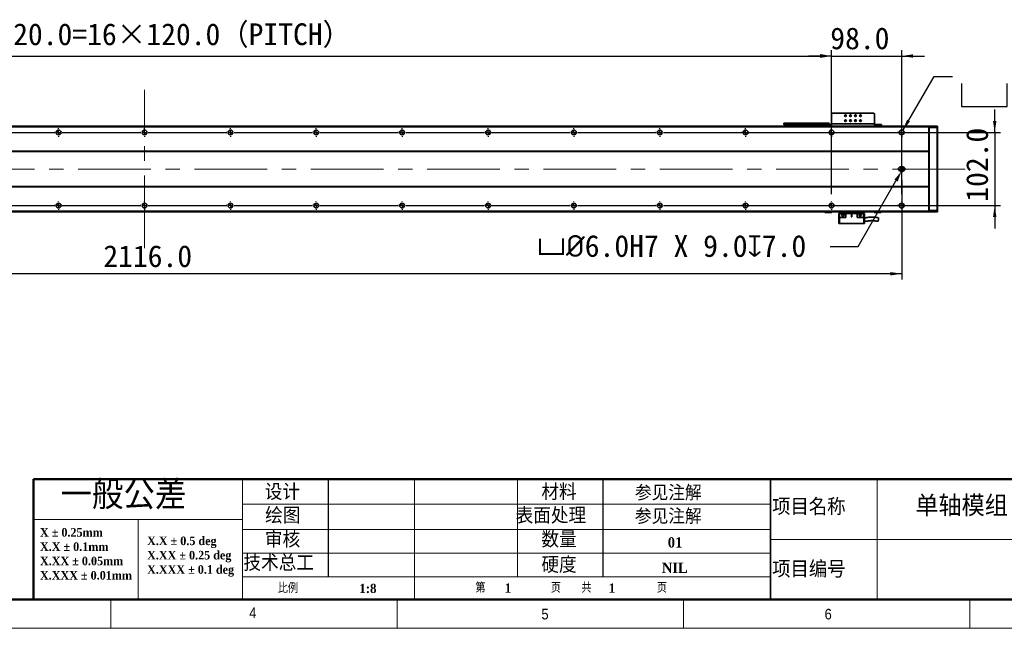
# Model space of a CAD drawing. Header units: millimetres. Extents: x 40 to 3320, y 40 to 2336.
# Tile 6 of 12: x 1153 to 2528, y 40 to 890. Entities that reach past the tile are written whole.
import ezdxf

# ---------------------------------------------------------------- set-up
doc = ezdxf.new("R2010")
doc.units = ezdxf.units.MM
doc.header["$LTSCALE"] = 8
doc.header["$PDSIZE"] = -1
doc.linetypes.add('CENTERX2', pattern=[20.32, 12.7, -2.54, 2.54, -2.54])
doc.layers.add('DIMNS', color=7, linetype='Continuous')
doc.layers.add('黑色实线', color=7, linetype='Continuous')
doc.styles.add('SLDTEXTSTYLE1', font='Gothic.ttf', dxfattribs={"width": 0.913})
doc.styles.add('SLDTEXTSTYLE2', font='timesbd.ttf', dxfattribs={"width": 0.933})
doc.styles.add('SLDTEXTSTYLE3', font='txt', dxfattribs={"bigfont": 'bigfont'})
doc.styles.add('SLDTEXTSTYLE4', font='txt', dxfattribs={"bigfont": 'bigfont'})
doc.styles.add('SLDTEXTSTYLE7', font='timesbd.ttf', dxfattribs={"width": 0.933, "bigfont": 'bigfont'})
doc.styles.add('SLDTEXTSTYLE8', font='txt')
doc.dimstyles.new('SLDDIMSTYLE0', dxfattribs={"dimtxt": 30.4, "dimasz": 16, "dimexe": 0, "dimexo": 0.0625, "dimgap": 7.6, "dimtad": 2, "dimdec": 1, "dimrnd": 1e-09, "dimzin": 4, "dimdsep": 46, "dimtxsty": 'SLDTEXTSTYLE8', "dimsah": 1, "dimcen": 0.09, "dimadec": 0, "dimazin": 1, "dimtfac": 1, "dimtdec": 1, "dimtmove": 0, "dimatfit": 0, "dimfxl": 0, "dimfrac": 2, "dimtolj": 1, "dimtzin": 12, "dimarcsym": 0})
doc.dimstyles.new('SLDDIMSTYLE4', dxfattribs={"dimtxt": 30.4, "dimasz": 16, "dimexe": 0, "dimexo": 0.0625, "dimgap": 7.6, "dimtad": 0, "dimtih": 1, "dimtoh": 1, "dimdec": 1, "dimrnd": 1e-09, "dimzin": 4, "dimdsep": 46, "dimtxsty": 'SLDTEXTSTYLE8', "dimsah": 1, "dimcen": 0, "dimadec": 0, "dimazin": 1, "dimtfac": 1, "dimtdec": 1, "dimtofl": 0, "dimtmove": 0, "dimatfit": 3, "dimfxl": 0, "dimfrac": 2, "dimtolj": 1, "dimtzin": 12, "dimarcsym": 0})
doc.dimstyles.new('SLDDIMSTYLE5', dxfattribs={"dimtxt": 30.4, "dimasz": 16, "dimexe": 0, "dimexo": 0.0625, "dimgap": 7.6, "dimtad": 2, "dimdec": 1, "dimrnd": 1e-09, "dimzin": 4, "dimdsep": 46, "dimtxsty": 'SLDTEXTSTYLE8', "dimsah": 1, "dimcen": 0.09, "dimadec": 0, "dimazin": 1, "dimtfac": 1, "dimtdec": 1, "dimtofl": 0, "dimtmove": 0, "dimatfit": 3, "dimfxl": 0, "dimfrac": 2, "dimtolj": 1, "dimtzin": 12, "dimarcsym": 0})
doc.dimstyles.new('SLDDIMSTYLE7', dxfattribs={"dimtxt": 30.4, "dimasz": 16, "dimexe": 0, "dimexo": 0.0625, "dimgap": 7.6, "dimtad": 0, "dimtih": 1, "dimtoh": 1, "dimdec": 1, "dimrnd": 1e-09, "dimzin": 4, "dimdsep": 46, "dimtxsty": 'SLDTEXTSTYLE8', "dimsah": 1, "dimcen": 0, "dimadec": 0, "dimazin": 1, "dimtfac": 1, "dimtdec": 1, "dimtofl": 0, "dimtmove": 0, "dimatfit": 3, "dimfxl": 0, "dimfrac": 2, "dimtolj": 1, "dimtzin": 12, "dimarcsym": 0})

# ---------------------------------------------------------------- blocks, each defined once
blk = doc.blocks.new('SW_NOTE_0')
at = {"color": 0, "linetype": 'Continuous', "lineweight": 0, "char_height": 12, "attachment_point": 1, "style": 'SLDTEXTSTYLE2'}
for s, insert in [('X.X ± 0.5 deg', (0, 15.8)), ('X.XX ± 0.25 deg', (0, -4.2)), ('X.XXX ± 0.1 deg', (0, -24.2))]:
    blk.add_mtext(s, dxfattribs=dict(at, insert=insert))
blk = doc.blocks.new('SW_NOTE_1')
at = {"color": 0, "linetype": 'Continuous', "lineweight": 0, "char_height": 12, "attachment_point": 1, "style": 'SLDTEXTSTYLE2'}
for s, insert in [('X ± 0.25mm ', (0, 15.8)), ('X.X ± 0.1mm', (0, -4.2))]:
    blk.add_mtext(s, dxfattribs=dict(at, insert=insert))
blk = doc.blocks.new('SW_NOTE_2')
at = {"color": 0, "linetype": 'Continuous', "lineweight": 0, "char_height": 12, "attachment_point": 1, "style": 'SLDTEXTSTYLE2'}
for s, insert in [('X.XX ± 0.05mm', (0, 15.8)), ('X.XXX ± 0.01mm', (0, -4.2))]:
    blk.add_mtext(s, dxfattribs=dict(at, insert=insert))
blk = doc.blocks.new('_D_26')
at = {"layer": 'Defpoints', "color": 0}
for p in [(2385, 678.6), (2386.5, 681.2)]:
    blk.add_point(p, dxfattribs=at)
at = {"layer": '黑色实线', "color": 0, "lineweight": -2}
for p, q in [((2324.1, 573.2), (2377, 664.8)), ((2284.9, 573.2), (2324.1, 573.2))]:
    blk.add_line(p, q, dxfattribs=at)
at = {"layer": '黑色实线', "color": 0}
blk.add_solid([(2374.7, 666.1), (2379.3, 663.5), (2385, 678.6)], dxfattribs=at)
at = {"layer": '黑色实线', "color": 0, "insert": (1875.3, 589), "char_height": 30.4, "attachment_point": 1, "style": 'SLDTEXTSTYLE8'}
blk.add_mtext('\\A1;{\\fGDT|b0|i0|c134|p2;v\\fISOCPEUR|b0|i0|c134|p34;%%C}6.0H7 X 9.0{\\fGDT|b0|i0|c134|p2;x}7.0', dxfattribs=at)
blk = doc.blocks.new('_D_27')
at = {"layer": '黑色实线'}
for p, q in [((269, 671.1), (269, 527)), ((2385, 665.5), (2385, 527)), ((2385, 535), (269, 535))]:
    blk.add_line(p, q, dxfattribs=at)
for points in [[(269, 535), (285, 532.6), (285, 537.4)], [(2385, 535), (2369, 537.4), (2369, 532.6)]]:
    blk.add_solid(points, dxfattribs=at)
at = {"layer": '黑色实线', "insert": (1269.4, 574.8), "char_height": 30.4, "attachment_point": 1, "style": 'SLDTEXTSTYLE8'}
blk.add_mtext('2116.0', dxfattribs=at)
blk = doc.blocks.new('SW_SYMBOL_HOLE_SPOT')
at = {"layer": '黑色实线', "color": 0}
for p, q in [((0, 7000), (0, 600)), ((12800, 600), (12800, 7000)), ((0, 600), (12800, 600))]:
    blk.add_line(p, q, dxfattribs=at)
blk = doc.blocks.new('SW_SYMBOL_HOLE_DEPTH')
at = {"layer": '黑色实线', "color": 0}
for p, q in [((0, 7000), (6400, 7000)), ((3200, 7000), (3200, 600)), ((800, 4440), (3200, 600)), ((5600, 4440), (3200, 600))]:
    blk.add_line(p, q, dxfattribs=at)
blk = doc.blocks.new('_D_28')
at = {"layer": '黑色实线'}
for p, q in [((2386.6, 735.1), (2430.2, 810.6)), ((2430.2, 810.6), (2455.9, 810.6))]:
    blk.add_line(p, q, dxfattribs=at)
blk.add_solid([(2386.6, 735.1), (2396.7, 747.8), (2392.5, 750.2)], dxfattribs=at)
at = {"layer": '黑色实线', "xscale": 0.004985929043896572, "yscale": 0.004985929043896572, "zscale": 0.004985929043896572}
for name, p in [('SW_SYMBOL_HOLE_SPOT', (2468.6, 765.6)), ('SW_SYMBOL_HOLE_DEPTH', (2696.6, 765.6))]:
    blk.add_blockref(name, p, dxfattribs=at)
at = {"layer": '黑色实线', "char_height": 30.4, "attachment_point": 1, "style": 'SLDTEXTSTYLE8'}
for s, insert in [('38X ', (2577.2, 850.8)), ('%%c', (2656.3, 850.5)), (' THROUGH HOLE', (2703.3, 850.8)), ('%%c', (2552.6, 800.8)), (' 11.0 ', (2599.6, 801.1)), (' 42.0(UPSIDE DOWN)', (2741.1, 801.1))]:
    blk.add_mtext(s, dxfattribs=dict(at, insert=insert))
blk = doc.blocks.new('_D_29')
at = {"layer": '黑色实线'}
for p, q in [((2515, 732.2), (2515, 764.2)), ((2063, 732.2), (2523, 732.2)), ((2515, 732.2), (2515, 630.2)), ((2063, 630.2), (2523, 630.2)), ((2515, 630.2), (2515, 598.2))]:
    blk.add_line(p, q, dxfattribs=at)
for points in [[(2515, 732.2), (2517.4, 748.2), (2512.6, 748.2)], [(2515, 630.2), (2512.6, 614.2), (2517.4, 614.2)]]:
    blk.add_solid(points, dxfattribs=at)
at = {"layer": '黑色实线', "insert": (2475.1, 635.5), "char_height": 30.4, "attachment_point": 1, "rotation": 90, "style": 'SLDTEXTSTYLE8'}
blk.add_mtext('102.0', dxfattribs=at)
blk = doc.blocks.new('_D_30')
at = {"layer": 'Defpoints', "color": 0}
for p in [(2287, 839), (367, 738.1), (2287, 738.1)]:
    blk.add_point(p, dxfattribs=at)
at = {"layer": '黑色实线', "color": 0, "lineweight": -2}
for p, q in [((367, 738.1), (367, 839)), ((383, 839), (2271, 839)), ((2287, 738.1), (2287, 839))]:
    blk.add_line(p, q, dxfattribs=at)
at = {"layer": '黑色实线', "color": 0}
for points in [[(383, 841.7), (383, 836.4), (367, 839)], [(2271, 841.7), (2271, 836.4), (2287, 839)]]:
    blk.add_solid(points, dxfattribs=at)
at = {"layer": '黑色实线', "color": 0, "insert": (1358.7, 884.6), "char_height": 30.4, "attachment_point": 2, "style": 'SLDTEXTSTYLE8'}
blk.add_mtext('\\A1;1920.0=16×120.0（PITCH）', dxfattribs=at)
blk = doc.blocks.new('_D_33')
at = {"layer": '黑色实线'}
for p, q in [((2287, 646.2), (2287, 847)), ((2385, 646.2), (2385, 847)), ((2287, 839), (2255, 839)), ((2287, 839), (2385, 839)), ((2385, 839), (2417, 839))]:
    blk.add_line(p, q, dxfattribs=at)
for points in [[(2287, 839), (2271, 841.4), (2271, 836.6)], [(2385, 839), (2401, 836.6), (2401, 841.4)]]:
    blk.add_solid(points, dxfattribs=at)
at = {"layer": '黑色实线', "insert": (2285.2, 878.9), "char_height": 30.4, "attachment_point": 1, "style": 'SLDTEXTSTYLE8'}
blk.add_mtext('98.0', dxfattribs=at)
blk = doc.blocks.new('SW_CENTERMARKSYMBOL_1')
at = {"layer": '黑色实线', "color": 0}
for p, q in [((485.08, 0), (594.92, 0)), ((594.92, 0), (594.16, 0)), ((600, 0), (597.46, 0)), ((600, 0), (597.46, 0)), ((600, 0), (597.46, 0)), ((600, 0), (597.46, 0)), ((600, 0), (597.46, 0)), ((600, 0), (597.46, 0)), ((600, 0), (597.46, 0)), ((600, 0), (597.46, 0)), ((600, 5.08), (600, 5.84)), ((600, 0), (600, 2.54)), ((600, 0), (600, 2.54)), ((600, 0), (600, 2.54)), ((600, 0), (600, 2.54)), ((600, 0), (600, 2.54)), ((600, 0), (600, 2.54)), ((600, 0), (600, 2.54)), ((600, 0), (600, 2.54)), ((600, 0), (600, -2.54)), ((600, 0), (602.54, 0)), ((600, 0), (600, -2.54)), ((600, 0), (602.54, 0)), ((600, 0), (600, -2.54)), ((600, 0), (602.54, 0)), ((600, 0), (600, -2.54)), ((600, 0), (602.54, 0)), ((600, 0), (600, -2.54)), ((600, 0), (602.54, 0)), ((600, 0), (600, -2.54)), ((600, 0), (602.54, 0)), ((600, 0), (600, -2.54)), ((600, 0), (602.54, 0)), ((600, 0), (600, -2.54)), ((600, 0), (602.54, 0)), ((605.08, 0), (605.84, 0)), ((605.08, 0), (714.92, 0)), ((714.92, 0), (714.16, 0)), ((720, 0), (717.46, 0)), ((720, 0), (717.46, 0)), ((720, 0), (717.46, 0)), ((720, 0), (717.46, 0)), ((720, 0), (717.46, 0)), ((720, 0), (717.46, 0)), ((720, 0), (717.46, 0)), ((720, 0), (717.46, 0)), ((720, 0), (717.46, 0)), ((720, 5.08), (720, 5.84)), ((720, 0), (720, 2.54)), ((720, 0), (720, 2.54)), ((720, 0), (720, 2.54)), ((720, 0), (720, 2.54)), ((720, 0), (720, 2.54)), ((720, 0), (720, 2.54)), ((720, 0), (720, 2.54)), ((720, 0), (720, 2.54)), ((720, 0), (720, 2.54)), ((720, 0), (720, -2.54)), ((720, 0), (722.54, 0)), ((720, 0), (720, -2.54)), ((720, 0), (722.54, 0)), ((720, 0), (720, -2.54)), ((720, 0), (722.54, 0)), ((720, 0), (720, -2.54)), ((720, 0), (722.54, 0)), ((720, 0), (720, -2.54)), ((720, 0), (722.54, 0)), ((720, 0), (720, -2.54)), ((720, 0), (722.54, 0)), ((720, 0), (720, -2.54)), ((720, 0), (722.54, 0)), ((720, 0), (720, -2.54)), ((720, 0), (722.54, 0)), ((720, 0), (720, -2.54)), ((720, 0), (722.54, 0)), ((725.08, 0), (725.84, 0)), ((725.08, 0), (834.92, 0)), ((834.92, 0), (834.16, 0)), ((840, 0), (837.46, 0)), ((840, 0), (837.46, 0)), ((840, 0), (837.46, 0)), ((840, 0), (837.46, 0)), ((840, 0), (837.46, 0)), ((840, 0), (837.46, 0)), ((840, 0), (837.46, 0)), ((840, 0), (837.46, 0)), ((840, 5.08), (840, 5.84)), ((840, 0), (840, 2.54)), ((840, 0), (840, 2.54)), ((840, 0), (840, 2.54)), ((840, 0), (840, 2.54)), ((840, 0), (840, 2.54)), ((840, 0), (840, 2.54)), ((840, 0), (840, 2.54)), ((840, 0), (840, 2.54)), ((840, 0), (840, -2.54)), ((840, 0), (842.54, 0)), ((840, 0), (840, -2.54)), ((840, 0), (842.54, 0)), ((840, 0), (840, -2.54)), ((840, 0), (842.54, 0)), ((840, 0), (840, -2.54)), ((840, 0), (842.54, 0)), ((840, 0), (840, -2.54)), ((840, 0), (842.54, 0)), ((840, 0), (840, -2.54)), ((840, 0), (842.54, 0)), ((840, 0), (840, -2.54)), ((840, 0), (842.54, 0)), ((840, 0), (840, -2.54)), ((840, 0), (842.54, 0)), ((845.08, 0), (845.84, 0)), ((845.08, 0), (954.92, 0)), ((954.92, 0), (954.16, 0)), ((960, 0), (957.46, 0)), ((960, 0), (957.46, 0)), ((960, 0), (957.46, 0)), ((960, 0), (957.46, 0)), ((960, 0), (957.46, 0)), ((960, 0), (957.46, 0)), ((960, 0), (957.46, 0)), ((960, 5.08), (960, 5.84)), ((960, 0), (960, 2.54)), ((960, 0), (960, 2.54)), ((960, 0), (960, 2.54)), ((960, 0), (960, 2.54)), ((960, 0), (960, 2.54)), ((960, 0), (960, 2.54)), ((960, 0), (960, 2.54)), ((960, 0), (960, -2.54)), ((960, 0), (962.54, 0)), ((960, 0), (960, -2.54)), ((960, 0), (962.54, 0)), ((960, 0), (960, -2.54)), ((960, 0), (962.54, 0)), ((960, 0), (960, -2.54)), ((960, 0), (962.54, 0)), ((960, 0), (960, -2.54)), ((960, 0), (962.54, 0)), ((960, 0), (960, -2.54)), ((960, 0), (962.54, 0)), ((960, 0), (960, -2.54)), ((960, 0), (962.54, 0)), ((965.08, 0), (965.84, 0)), ((965.08, 0), (1074.92, 0)), ((1074.92, 0), (1074.16, 0)), ((1080, 0), (1077.46, 0)), ((1080, 0), (1077.46, 0)), ((1080, 0), (1077.46, 0)), ((1080, 0), (1077.46, 0)), ((1080, 0), (1077.46, 0)), ((1080, 0), (1077.46, 0)), ((1080, 5.08), (1080, 5.84)), ((1080, 0), (1080, 2.54)), ((1080, 0), (1080, 2.54)), ((1080, 0), (1080, 2.54)), ((1080, 0), (1080, 2.54)), ((1080, 0), (1080, 2.54)), ((1080, 0), (1080, 2.54)), ((1080, 0), (1080, -2.54)), ((1080, 0), (1082.54, 0)), ((1080, 0), (1080, -2.54)), ((1080, 0), (1082.54, 0)), ((1080, 0), (1080, -2.54)), ((1080, 0), (1082.54, 0)), ((1080, 0), (1080, -2.54)), ((1080, 0), (1082.54, 0)), ((1080, 0), (1080, -2.54)), ((1080, 0), (1082.54, 0)), ((1080, 0), (1080, -2.54)), ((1080, 0), (1082.54, 0)), ((1085.08, 0), (1085.84, 0)), ((1085.08, 0), (1194.92, 0)), ((1194.92, 0), (1194.16, 0)), ((1200, 0), (1197.46, 0)), ((1200, 0), (1197.46, 0)), ((1200, 0), (1197.46, 0)), ((1200, 0), (1197.46, 0)), ((1200, 0), (1197.46, 0)), ((1200, 5.08), (1200, 5.84)), ((1200, 0), (1200, 2.54)), ((1200, 0), (1200, 2.54)), ((1200, 0), (1200, 2.54)), ((1200, 0), (1200, 2.54)), ((1200, 0), (1200, 2.54)), ((1200, 0), (1200, -2.54)), ((1200, 0), (1202.54, 0)), ((1200, 0), (1200, -2.54)), ((1200, 0), (1202.54, 0)), ((1200, 0), (1200, -2.54)), ((1200, 0), (1202.54, 0)), ((1200, 0), (1200, -2.54)), ((1200, 0), (1202.54, 0)), ((1200, 0), (1200, -2.54)), ((1200, 0), (1202.54, 0)), ((1205.08, 0), (1205.84, 0)), ((1205.08, 0), (1314.92, 0)), ((1314.92, 0), (1314.16, 0)), ((1320, 0), (1317.46, 0)), ((1320, 0), (1317.46, 0)), ((1320, 0), (1317.46, 0)), ((1320, 0), (1317.46, 0)), ((1320, 5.08), (1320, 5.84)), ((1320, 0), (1320, 2.54)), ((1320, 0), (1320, 2.54)), ((1320, 0), (1320, 2.54)), ((1320, 0), (1320, 2.54)), ((1320, 0), (1320, -2.54)), ((1320, 0), (1322.54, 0)), ((1320, 0), (1320, -2.54)), ((1320, 0), (1322.54, 0)), ((1320, 0), (1320, -2.54)), ((1320, 0), (1322.54, 0)), ((1320, 0), (1320, -2.54)), ((1320, 0), (1322.54, 0)), ((1325.08, 0), (1325.84, 0)), ((1325.08, 0), (1434.92, 0)), ((1434.92, 0), (1434.16, 0)), ((1440, 0), (1437.46, 0)), ((1440, 0), (1437.46, 0)), ((1440, 0), (1437.46, 0)), ((1440, 5.08), (1440, 5.84)), ((1440, 0), (1440, 2.54)), ((1440, 0), (1440, 2.54)), ((1440, 0), (1440, 2.54)), ((1440, 0), (1440, -2.54)), ((1440, 0), (1442.54, 0)), ((1440, 0), (1440, -2.54)), ((1440, 0), (1442.54, 0)), ((1440, 0), (1440, -2.54)), ((1440, 0), (1442.54, 0)), ((1445.08, 0), (1445.84, 0)), ((1445.08, 0), (1554.92, 0)), ((1554.92, 0), (1554.16, 0)), ((1560, 0), (1557.46, 0)), ((1560, 0), (1557.46, 0)), ((1560, 5.08), (1560, 5.84)), ((1560, 0), (1560, 2.54)), ((1560, 0), (1560, 2.54)), ((1560, 0), (1560, -2.54)), ((1560, 0), (1562.54, 0)), ((1560, 0), (1560, -2.54)), ((1560, 0), (1562.54, 0)), ((1565.08, 0), (1565.84, 0)), ((1565.08, 0), (1674.92, 0)), ((1680, 0), (1677.46, 0)), ((1680, 5.08), (1680, 5.84)), ((1680, 0), (1680, 2.54)), ((1680, 0), (1680, -2.54)), ((1680, 0), (1682.54, 0)), ((1685.08, 0), (1685.84, 0)), ((600, -5.08), (600, -5.84)), ((720, -5.08), (720, -5.84)), ((840, -5.08), (840, -5.84)), ((960, -5.08), (960, -5.84)), ((1080, -5.08), (1080, -5.84)), ((1200, -5.08), (1200, -5.84)), ((1320, -5.08), (1320, -5.84)), ((1440, -5.08), (1440, -5.84)), ((1560, -5.08), (1560, -5.84)), ((1680, -5.08), (1680, -5.84))]:
    blk.add_line(p, q, dxfattribs=at)
blk = doc.blocks.new('SW_CENTERMARKSYMBOL_2')
at = {"layer": '黑色实线', "color": 0}
for p, q in [((365.08, 0), (474.92, 0)), ((474.92, 0), (474.16, 0)), ((480, 0), (477.46, 0)), ((480, 0), (477.46, 0)), ((480, 0), (477.46, 0)), ((480, 0), (477.46, 0)), ((480, 0), (477.46, 0)), ((480, 0), (477.46, 0)), ((480, 0), (477.46, 0)), ((480, 0), (477.46, 0)), ((480, 5.08), (480, 5.84)), ((480, 0), (480, 2.54)), ((480, 0), (480, 2.54)), ((480, 0), (480, 2.54)), ((480, 0), (480, 2.54)), ((480, 0), (480, 2.54)), ((480, 0), (480, 2.54)), ((480, 0), (480, 2.54)), ((480, 0), (480, 2.54)), ((480, 0), (480, -2.54)), ((480, 0), (482.54, 0)), ((480, 0), (480, -2.54)), ((480, 0), (482.54, 0)), ((480, 0), (480, -2.54)), ((480, 0), (482.54, 0)), ((480, 0), (480, -2.54)), ((480, 0), (482.54, 0)), ((480, 0), (480, -2.54)), ((480, 0), (482.54, 0)), ((480, 0), (480, -2.54)), ((480, 0), (482.54, 0)), ((480, 0), (480, -2.54)), ((480, 0), (482.54, 0)), ((480, 0), (480, -2.54)), ((480, 0), (482.54, 0)), ((485.08, 0), (485.84, 0)), ((485.08, 0), (594.92, 0)), ((594.92, 0), (594.16, 0)), ((600, 0), (597.46, 0)), ((600, 0), (597.46, 0)), ((600, 0), (597.46, 0)), ((600, 0), (597.46, 0)), ((600, 0), (597.46, 0)), ((600, 0), (597.46, 0)), ((600, 0), (597.46, 0)), ((600, 0), (597.46, 0)), ((600, 0), (597.46, 0)), ((600, 5.08), (600, 5.84)), ((600, 0), (600, 2.54)), ((600, 0), (600, 2.54)), ((600, 0), (600, 2.54)), ((600, 0), (600, 2.54)), ((600, 0), (600, 2.54)), ((600, 0), (600, 2.54)), ((600, 0), (600, 2.54)), ((600, 0), (600, 2.54)), ((600, 0), (600, 2.54)), ((600, 0), (600, -2.54)), ((600, 0), (602.54, 0)), ((600, 0), (600, -2.54)), ((600, 0), (602.54, 0)), ((600, 0), (600, -2.54)), ((600, 0), (602.54, 0)), ((600, 0), (600, -2.54)), ((600, 0), (602.54, 0)), ((600, 0), (600, -2.54)), ((600, 0), (602.54, 0)), ((600, 0), (600, -2.54)), ((600, 0), (602.54, 0)), ((600, 0), (600, -2.54)), ((600, 0), (602.54, 0)), ((600, 0), (600, -2.54)), ((600, 0), (602.54, 0)), ((600, 0), (600, -2.54)), ((600, 0), (602.54, 0)), ((605.08, 0), (605.84, 0)), ((605.08, 0), (714.92, 0)), ((714.92, 0), (714.16, 0)), ((720, 0), (717.46, 0)), ((720, 0), (717.46, 0)), ((720, 0), (717.46, 0)), ((720, 0), (717.46, 0)), ((720, 0), (717.46, 0)), ((720, 0), (717.46, 0)), ((720, 0), (717.46, 0)), ((720, 0), (717.46, 0)), ((720, 5.08), (720, 5.84)), ((720, 0), (720, 2.54)), ((720, 0), (720, 2.54)), ((720, 0), (720, 2.54)), ((720, 0), (720, 2.54)), ((720, 0), (720, 2.54)), ((720, 0), (720, 2.54)), ((720, 0), (720, 2.54)), ((720, 0), (720, 2.54)), ((720, 0), (720, -2.54)), ((720, 0), (722.54, 0)), ((720, 0), (720, -2.54)), ((720, 0), (722.54, 0)), ((720, 0), (720, -2.54)), ((720, 0), (722.54, 0)), ((720, 0), (720, -2.54)), ((720, 0), (722.54, 0)), ((720, 0), (720, -2.54)), ((720, 0), (722.54, 0)), ((720, 0), (720, -2.54)), ((720, 0), (722.54, 0)), ((720, 0), (720, -2.54)), ((720, 0), (722.54, 0)), ((720, 0), (720, -2.54)), ((720, 0), (722.54, 0)), ((725.08, 0), (725.84, 0)), ((725.08, 0), (834.92, 0)), ((834.92, 0), (834.16, 0)), ((840, 0), (837.46, 0)), ((840, 0), (837.46, 0)), ((840, 0), (837.46, 0)), ((840, 0), (837.46, 0)), ((840, 0), (837.46, 0)), ((840, 0), (837.46, 0)), ((840, 0), (837.46, 0)), ((840, 5.08), (840, 5.84)), ((840, 0), (840, 2.54)), ((840, 0), (840, 2.54)), ((840, 0), (840, 2.54)), ((840, 0), (840, 2.54)), ((840, 0), (840, 2.54)), ((840, 0), (840, 2.54)), ((840, 0), (840, 2.54)), ((840, 0), (840, -2.54)), ((840, 0), (842.54, 0)), ((840, 0), (840, -2.54)), ((840, 0), (842.54, 0)), ((840, 0), (840, -2.54)), ((840, 0), (842.54, 0)), ((840, 0), (840, -2.54)), ((840, 0), (842.54, 0)), ((840, 0), (840, -2.54)), ((840, 0), (842.54, 0)), ((840, 0), (840, -2.54)), ((840, 0), (842.54, 0)), ((840, 0), (840, -2.54)), ((840, 0), (842.54, 0)), ((845.08, 0), (845.84, 0)), ((845.08, 0), (954.92, 0)), ((954.92, 0), (954.16, 0)), ((960, 0), (957.46, 0)), ((960, 0), (957.46, 0)), ((960, 0), (957.46, 0)), ((960, 0), (957.46, 0)), ((960, 0), (957.46, 0)), ((960, 0), (957.46, 0)), ((960, 5.08), (960, 5.84)), ((960, 0), (960, 2.54)), ((960, 0), (960, 2.54)), ((960, 0), (960, 2.54)), ((960, 0), (960, 2.54)), ((960, 0), (960, 2.54)), ((960, 0), (960, 2.54)), ((960, 0), (960, -2.54)), ((960, 0), (962.54, 0)), ((960, 0), (960, -2.54)), ((960, 0), (962.54, 0)), ((960, 0), (960, -2.54)), ((960, 0), (962.54, 0)), ((960, 0), (960, -2.54)), ((960, 0), (962.54, 0)), ((960, 0), (960, -2.54)), ((960, 0), (962.54, 0)), ((960, 0), (960, -2.54)), ((960, 0), (962.54, 0)), ((965.08, 0), (965.84, 0)), ((965.08, 0), (1074.92, 0)), ((1074.92, 0), (1074.16, 0)), ((1080, 0), (1077.46, 0)), ((1080, 0), (1077.46, 0)), ((1080, 0), (1077.46, 0)), ((1080, 0), (1077.46, 0)), ((1080, 0), (1077.46, 0)), ((1080, 5.08), (1080, 5.84)), ((1080, 0), (1080, 2.54)), ((1080, 0), (1080, 2.54)), ((1080, 0), (1080, 2.54)), ((1080, 0), (1080, 2.54)), ((1080, 0), (1080, 2.54)), ((1080, 0), (1080, -2.54)), ((1080, 0), (1082.54, 0)), ((1080, 0), (1080, -2.54)), ((1080, 0), (1082.54, 0)), ((1080, 0), (1080, -2.54)), ((1080, 0), (1082.54, 0)), ((1080, 0), (1080, -2.54)), ((1080, 0), (1082.54, 0)), ((1080, 0), (1080, -2.54)), ((1080, 0), (1082.54, 0)), ((1085.08, 0), (1085.84, 0)), ((1085.08, 0), (1194.92, 0)), ((1194.92, 0), (1194.16, 0)), ((1200, 0), (1197.46, 0)), ((1200, 0), (1197.46, 0)), ((1200, 0), (1197.46, 0)), ((1200, 0), (1197.46, 0)), ((1200, 5.08), (1200, 5.84)), ((1200, 0), (1200, 2.54)), ((1200, 0), (1200, 2.54)), ((1200, 0), (1200, 2.54)), ((1200, 0), (1200, 2.54)), ((1200, 0), (1200, -2.54)), ((1200, 0), (1202.54, 0)), ((1200, 0), (1200, -2.54)), ((1200, 0), (1202.54, 0)), ((1200, 0), (1200, -2.54)), ((1200, 0), (1202.54, 0)), ((1200, 0), (1200, -2.54)), ((1200, 0), (1202.54, 0)), ((1205.08, 0), (1205.84, 0)), ((1205.08, 0), (1314.92, 0)), ((1314.92, 0), (1314.16, 0)), ((1320, 0), (1317.46, 0)), ((1320, 0), (1317.46, 0)), ((1320, 0), (1317.46, 0)), ((1320, 5.08), (1320, 5.84)), ((1320, 0), (1320, 2.54)), ((1320, 0), (1320, 2.54)), ((1320, 0), (1320, 2.54)), ((1320, 0), (1320, -2.54)), ((1320, 0), (1322.54, 0)), ((1320, 0), (1320, -2.54)), ((1320, 0), (1322.54, 0)), ((1320, 0), (1320, -2.54)), ((1320, 0), (1322.54, 0)), ((1325.08, 0), (1325.84, 0)), ((1325.08, 0), (1434.92, 0)), ((1434.92, 0), (1434.16, 0)), ((1440, 0), (1437.46, 0)), ((1440, 0), (1437.46, 0)), ((1440, 5.08), (1440, 5.84)), ((1440, 0), (1440, 2.54)), ((1440, 0), (1440, 2.54)), ((1440, 0), (1440, -2.54)), ((1440, 0), (1442.54, 0)), ((1440, 0), (1440, -2.54)), ((1440, 0), (1442.54, 0)), ((1445.08, 0), (1445.84, 0)), ((1445.08, 0), (1554.92, 0)), ((1560, 0), (1557.46, 0)), ((1560, 5.08), (1560, 5.84)), ((1560, 0), (1560, 2.54)), ((1560, 0), (1560, -2.54)), ((1560, 0), (1562.54, 0)), ((1565.08, 0), (1565.84, 0)), ((480, -5.08), (480, -5.84)), ((600, -5.08), (600, -5.84)), ((720, -5.08), (720, -5.84)), ((840, -5.08), (840, -5.84)), ((960, -5.08), (960, -5.84)), ((1080, -5.08), (1080, -5.84)), ((1200, -5.08), (1200, -5.84)), ((1320, -5.08), (1320, -5.84)), ((1440, -5.08), (1440, -5.84)), ((1560, -5.08), (1560, -5.84))]:
    blk.add_line(p, q, dxfattribs=at)
blk = doc.blocks.new('SW_CENTERMARKSYMBOL_3')
at = {"layer": '黑色实线', "color": 0}
for p, q in [((-5.08, 0), (-5.84, 0)), ((0, 0), (-2.54, 0)), ((0, 5.08), (0, 5.84)), ((0, 0), (0, 2.54)), ((0, 0), (0, -2.54)), ((0, 0), (2.54, 0)), ((5.08, 0), (5.84, 0)), ((0, -5.08), (0, -5.84))]:
    blk.add_line(p, q, dxfattribs=at)
blk = doc.blocks.new('SW_CENTERMARKSYMBOL_4')
at = {"layer": '黑色实线', "color": 0}
for p, q in [((-5.08, 0), (-5.84, 0)), ((0, 0), (-2.54, 0)), ((0, 5.08), (0, 5.84)), ((0, 0), (0, 2.54)), ((0, 0), (0, -2.54)), ((0, 0), (2.54, 0)), ((5.08, 0), (5.84, 0)), ((0, -5.08), (0, -5.84))]:
    blk.add_line(p, q, dxfattribs=at)
blk = doc.blocks.new('SW_CENTERMARKSYMBOL_5')
at = {"layer": '黑色实线', "color": 0}
for p, q in [((-5.08, 0), (-5.54, 0)), ((0, 0), (-2.54, 0)), ((0, 5.08), (0, 5.54)), ((0, 0), (0, 2.54)), ((0, 0), (2.54, 0)), ((0, 0), (0, -2.54)), ((5.08, 0), (5.54, 0)), ((0, -5.08), (0, -5.54))]:
    blk.add_line(p, q, dxfattribs=at)
blk = doc.blocks.new('SW_DOWELSYMBOL_5')
at = {"linetype": 'Continuous', "lineweight": 18}
h = blk.add_hatch(color=0, dxfattribs=at)
edge = h.paths.add_edge_path(flags=0)
edge.add_arc((0, 0), 3, 180, 270)
edge.add_line((0, -3), (0, 0))
edge.add_line((0, 0), (-3, 0))
h = blk.add_hatch(color=0, dxfattribs=at)
edge = h.paths.add_edge_path(flags=0)
edge.add_arc((0, 0), 3, 0, 90)
edge.add_line((0, 3), (0, 0))
edge.add_line((0, 0), (3, 0))
at = {"layer": '黑色实线', "color": 0}
blk.add_circle((0, 0), 3, dxfattribs=at)
blk = doc.blocks.new('SW_DOWELSYMBOL_6')
at = {"linetype": 'Continuous', "lineweight": 18}
h = blk.add_hatch(color=0, dxfattribs=at)
edge = h.paths.add_edge_path(flags=0)
edge.add_arc((0, 0), 3, 180, 270)
edge.add_line((0, -3), (0, 0))
edge.add_line((0, 0), (-3, 0))
h = blk.add_hatch(color=0, dxfattribs=at)
edge = h.paths.add_edge_path(flags=0)
edge.add_arc((0, 0), 3, 0, 90)
edge.add_line((0, 3), (0, 0))
edge.add_line((0, 0), (3, 0))
at = {"layer": '黑色实线', "color": 0}
blk.add_circle((0, 0), 3, dxfattribs=at)

msp = doc.modelspace()

# ---------------------------------------------------------------- linework, layer by layer
at = {"color": 7, "linetype": 'Continuous', "lineweight": 35}
for p, q in [((2287.9765375, 759.0456268), (2286.97661, 758.0456247)), ((2286.97661, 758.0456247), (2286.97661, 744.2456221)), ((2345.9766253, 759.0456268), (2287.9765375, 759.0456268)), ((2346.9765528, 758.0456247), (2345.9766253, 759.0456268)), ((2346.9765528, 744.2456221), (2346.9765528, 758.0456247)), ((2220.4766615, 743.250761), (2220.4766615, 745.250765)), ((2220.4766615, 745.250765), (2221.476589, 745.250765)), ((2221.476589, 743.250761), (2220.4766615, 743.250761)), ((2221.476589, 745.250765), (2221.476589, 743.250761)), ((2221.476589, 745.250765), (2275.4767282, 745.250765)), ((2221.476589, 743.250761), (2275.4767282, 743.250761)), ((2248.4765394, 741.4174264), (2248.4765394, 743.250761)), ((2275.4767282, 743.250761), (2275.4767282, 745.250765)), ((2275.4767282, 745.250765), (2283.4766253, 745.250765)), ((2283.4766253, 743.250761), (2275.4767282, 743.250761)), ((2276.9766195, 741.2456235), (2276.9766195, 743.2456201)), ((2276.9766195, 743.2456201), (2277.9765471, 743.2456201)), ((2277.9765471, 743.2456201), (2277.9765471, 741.2456235)), ((2277.9765471, 743.2456201), (2285.9766825, 743.2456201)), ((2283.4766253, 745.250765), (2283.4766253, 743.250761)), ((2283.4766253, 743.250761), (2283.4766253, 743.2456201)), ((2285.9766825, 743.2456201), (2285.9766825, 741.2456235)), ((2286.97661, 743.2456201), (2285.9766825, 743.2456201)), ((2346.9765528, 744.2456221), (2286.97661, 744.2456221)), ((2286.97661, 741.2456235), (2286.97661, 744.2456221)), ((2346.9765528, 744.2456221), (2346.9765528, 741.2456235)), ((2347.9767187, 743.2456201), (2346.9765528, 743.2456201)), ((2347.9767187, 743.2456201), (2347.9767187, 741.2456235)), ((2347.9767187, 743.2456201), (2355.9766157, 743.2456201)), ((2355.9766157, 741.2456235), (2355.9766157, 743.2456201)), ((2355.9766157, 743.2456201), (2356.9765432, 743.2456201)), ((2356.9765432, 743.2456201), (2356.9765432, 741.2456235)), ((2422.976528, 741.2456235), (230.9766157, 741.2456235)), ((2422.976528, 740.2456252), (230.9766157, 740.2456252)), ((2248.4765394, 741.2456235), (2248.4765394, 741.4174264)), ((2381.9766386, 733.6203976), (2381.9766386, 730.8708502)), ((2422.976528, 740.9456259), (2423.276697, 741.2456235)), ((2422.976528, 740.2456252), (2422.976528, 741.2456235)), ((2422.976528, 706.2456233), (2422.976528, 740.2456252)), ((2422.976528, 739.1213586), (2423.276697, 739.2456232)), ((2423.276697, 741.2456235), (2423.276697, 739.2456232)), ((2423.276697, 741.2456235), (2434.6766813, 741.2456235)), ((2423.276697, 739.2456232), (2423.276697, 623.2456228)), ((2434.6766813, 739.2456232), (2423.276697, 739.2456232)), ((2434.6766813, 739.2456232), (2434.6766813, 741.2456235)), ((2434.9766119, 740.9456259), (2434.6766813, 741.2456235)), ((2434.6766813, 623.2456228), (2434.6766813, 739.2456232)), ((2434.9766119, 739.1213586), (2434.6766813, 739.2456232)), ((2434.9766119, 740.9456259), (2434.9766119, 739.1213586)), ((2434.9766119, 739.1213586), (2434.9766119, 623.3698873)), ((2422.976528, 706.2456233), (230.9766157, 706.2456233)), ((2422.976528, 705.7456242), (230.9766157, 705.7456242)), ((2422.976528, 706.2456233), (2422.976528, 705.7456242)), ((2422.976528, 656.7456236), (2422.976528, 705.7456242)), ((2386.4765509, 684.2456235), (2383.4765299, 684.2456235)), ((2383.4765299, 678.2456235), (2386.4765509, 678.2456235)), ((2422.976528, 656.7456236), (230.9766157, 656.7456236)), ((2422.976528, 656.2456226), (230.9766157, 656.2456226)), ((2422.976528, 656.2456226), (2422.976528, 656.7456236)), ((2422.976528, 622.2456245), (2422.976528, 656.2456226)), ((2422.976528, 622.2456245), (230.9766157, 622.2456245)), ((2422.976528, 621.2456224), (230.9766157, 621.2456224)), ((2277.4765833, 621.05076), (2277.4765833, 621.2456224)), ((2277.4765833, 621.05076), (2278.4765108, 621.05076)), ((2277.7765139, 620.7507623), (2277.4765833, 621.05076)), ((2278.6009653, 620.7507623), (2277.7765139, 620.7507623)), ((2278.4765108, 621.2456224), (2278.4765108, 621.05076)), ((2278.4765108, 621.05076), (2286.4766462, 621.05076)), ((2278.6009653, 620.7507623), (2278.4765108, 621.05076)), ((2286.3524302, 620.7507623), (2278.6009653, 620.7507623)), ((2286.3524302, 620.7507623), (2286.4766462, 621.05076)), ((2287.1766432, 620.7507623), (2286.3524302, 620.7507623)), ((2286.4766462, 621.05076), (2286.4766462, 621.2456224)), ((2286.4766462, 621.05076), (2287.4765738, 621.05076)), ((2287.4765738, 621.05076), (2287.1766432, 620.7507623)), ((2287.4765738, 621.2456224), (2287.4765738, 621.05076)), ((2296.9766005, 619.350761), (2296.9766005, 604.9507594)), ((2298.1765612, 619.350761), (2296.9766005, 619.350761)), ((2297.976528, 619.350761), (2297.976528, 621.2456224)), ((2298.1765612, 619.350761), (2298.1765612, 613.35076)), ((2306.9765909, 619.350761), (2298.1765612, 619.350761)), ((2306.9765909, 619.350761), (2314.7266253, 619.350761)), ((2306.9765909, 619.350761), (2306.9765909, 613.35076)), ((2315.226589, 619.350761), (2314.7266253, 619.350761)), ((2314.7266253, 619.350761), (2314.7266253, 614.6007588)), ((2315.226589, 619.350761), (2322.9766233, 619.350761)), ((2315.226589, 614.6007588), (2315.226589, 619.350761)), ((2322.9766233, 613.35076), (2322.9766233, 619.350761)), ((2331.7766531, 619.350761), (2322.9766233, 619.350761)), ((2331.7766531, 613.35076), (2331.7766531, 619.350761)), ((2332.9766138, 619.350761), (2331.7766531, 619.350761)), ((2331.9766863, 619.350761), (2331.9766863, 621.2456224)), ((2332.9766138, 604.9507594), (2332.9766138, 619.350761)), ((2346.476589, 621.05076), (2346.476589, 621.2456224)), ((2346.7765196, 620.7507623), (2346.476589, 621.05076)), ((2346.476589, 621.05076), (2347.4765165, 621.05076)), ((2347.600971, 620.7507623), (2346.7765196, 620.7507623)), ((2347.4765165, 621.2456224), (2347.4765165, 621.05076)), ((2347.4765165, 621.05076), (2355.476652, 621.05076)), ((2347.600971, 620.7507623), (2347.4765165, 621.05076)), ((2355.3524359, 620.7507623), (2347.600971, 620.7507623)), ((2355.3524359, 620.7507623), (2355.476652, 621.05076)), ((2356.1766489, 620.7507623), (2355.3524359, 620.7507623)), ((2355.476652, 621.05076), (2355.476652, 621.2456224)), ((2355.476652, 621.05076), (2356.4765795, 621.05076)), ((2356.4765795, 621.05076), (2356.1766489, 620.7507623)), ((2356.4765795, 621.2456224), (2356.4765795, 621.05076)), ((2381.9766386, 631.6203957), (2381.9766386, 628.8708521)), ((2422.976528, 623.3698873), (2423.276697, 623.2456228)), ((2422.976528, 622.2456245), (2422.976528, 621.2456224)), ((2422.976528, 621.5456238), (2423.276697, 621.2456224)), ((2423.276697, 623.2456228), (2423.276697, 621.2456224)), ((2423.276697, 623.2456228), (2434.6766813, 623.2456228)), ((2434.6766813, 621.2456224), (2423.276697, 621.2456224)), ((2434.9766119, 623.3698873), (2434.6766813, 623.2456228)), ((2434.6766813, 621.2456224), (2434.6766813, 623.2456228)), ((2434.9766119, 621.5456238), (2434.6766813, 621.2456224)), ((2434.9766119, 623.3698873), (2434.9766119, 621.5456238)), ((2298.1765612, 613.35076), (2297.976528, 613.35076)), ((2297.976528, 604.9507594), (2297.976528, 613.35076)), ((2298.1765612, 613.35076), (2306.9765909, 613.35076)), ((2322.9766233, 613.35076), (2331.7766531, 613.35076)), ((2327.9857977, 617.4019759), (2328.1171663, 616.9979757)), ((2331.9766863, 613.35076), (2331.7766531, 613.35076)), ((2331.9766863, 613.35076), (2331.9766863, 604.9507594)), ((2297.976528, 604.9507594), (2296.9766005, 604.9507594)), ((2331.9766863, 604.9507594), (2297.976528, 604.9507594)), ((2332.9766138, 604.9507594), (2331.9766863, 604.9507594)), ((2201.4758613, 248), (2201.4758613, 80))]:
    msp.add_line(p, q, dxfattribs=at)
at = {"color": 8, "linetype": 'Continuous', "lineweight": 35}
for p, q in [((2314.2197474, 749.7507593), (2312.7334459, 749.7507593)), ((2321.2197168, 749.7507593), (2319.7334154, 749.7507593)), ((2248.4765394, 741.4174264), (2276.9766195, 741.4174264))]:
    msp.add_line(p, q, dxfattribs=at)
at = {"color": 7, "linetype": 'Continuous', "lineweight": 50}
for p, q in [((1171.7559834, 248), (1171.7559834, 80)), ((1171.7559834, 248), (1464, 248)), ((3280, 248), (1464, 248)), ((80, 80), (3280, 80))]:
    msp.add_line(p, q, dxfattribs=at)
at = {"color": 7, "linetype": 'Continuous', "lineweight": 18}
for p, q in [((1464, 248), (1464, 220)), ((1464, 192), (1464, 248)), ((1464, 220), (1464, 248)), ((1704.336839, 248), (1704.336839, 80)), ((1848, 248), (1848, 112.0474543)), ((2350.6031435, 248), (2350.6031435, 80)), ((1464, 192), (1464, 220)), ((1464, 213.2644636), (2201.4758613, 213.2644636)), ((1464, 192), (1171.7559834, 192)), ((1317.8779917, 192), (1317.8779917, 80)), ((1464, 192), (1464, 80)), ((1464, 178.0393756), (2201.4758613, 178.0393756)), ((2201.4758613, 164), (2674.0064972, 164)), ((1464, 145.0437235), (2201.4758613, 145.0437235)), ((2201.4758613, 112.0474543), (1464, 112.0474543)), ((80, 80), (3280, 80)), ((984, 80), (3280, 80)), ((1280, 40), (1280, 80)), ((1680, 40), (1680, 80)), ((2080, 80), (2080, 40)), ((2480, 40), (2480, 80)), ((40, 40), (3320, 40))]:
    msp.add_line(p, q, dxfattribs=at)
at = {"color": 7, "linetype": 'Continuous', "lineweight": 35}
for centre, radius in [((2306.4766157, 755.7456235), 1.25), ((2313.4766157, 755.7456235), 1.25), ((2320.4766157, 755.7456235), 1.25), ((2327.4766157, 755.7456235), 1.25), ((2306.4766157, 748.7456235), 1.25), ((2313.4766157, 748.7456235), 1.25), ((2320.4766157, 748.7456235), 1.25), ((2327.4766157, 748.7456235), 1.25), ((1206.9766157, 732.2456235), 3.3), ((1326.9766157, 732.2456235), 3.3), ((1446.9766157, 732.2456235), 3.3), ((1566.9766157, 732.2456235), 3.3), ((1686.9766157, 732.2456235), 3.3), ((1806.9766157, 732.2456235), 3.3), ((1926.9766157, 732.2456235), 3.3), ((2046.9766157, 732.2456235), 3.3), ((2166.9766157, 732.2456235), 3.3), ((2286.9766157, 732.2456235), 3.3), ((2384.9766157, 732.2456235), 3.3), ((1206.9766157, 630.2456235), 3.3), ((1326.9766157, 630.2456235), 3.3), ((1446.9766157, 630.2456235), 3.3), ((1566.9766157, 630.2456235), 3.3), ((1686.9766157, 630.2456235), 3.3), ((1806.9766157, 630.2456235), 3.3), ((1926.9766157, 630.2456235), 3.3), ((2046.9766157, 630.2456235), 3.3), ((2166.9766157, 630.2456235), 3.3), ((2286.9766157, 630.2456235), 3.3), ((2384.9766157, 630.2456235), 3.3), ((2302.9766157, 616.8507615), 1.6), ((2326.9766157, 616.8507615), 1.6)]:
    msp.add_circle(centre, radius, dxfattribs=at)
for centre, radius, start, end in [((2383.4766157, 681.2456235), 3, 90, 270), ((2386.4766157, 681.2456235), 3, 270, 90), ((2314.9766157, 614.6007615), 0.25, 180, 0)]:
    msp.add_arc(centre, radius, start, end, dxfattribs=at)
for points, knots in [([(2304.1172369, 616.9979757), (2304.1364824, 616.8694101), (2304.175162, 616.6110186), (2304.0681746, 616.2208554), (2303.8461203, 615.875047), (2303.5103043, 615.6085096), (2303.0923684, 615.4579535), (2302.634727, 615.450642), (2302.199736, 615.5816581), (2301.9683829, 615.7638217), (2301.8596514, 615.8494351)], [0, 0, 0, 0, 0.1147340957, 0.2305930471, 0.350919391, 0.4757879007, 0.6054200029, 0.7393822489, 0.8775145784, 1, 1, 1, 1]), ([(2302.9582842, 618.150234), (2303.1001953, 618.1232128), (2303.3833229, 618.0693026), (2303.7367865, 617.8165067), (2303.9160532, 617.5675508), (2303.9775644, 617.4216695), (2303.9858683, 617.4019759)], [0, 0, 0, 0, 0.3223879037, 0.6431980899, 0.9518327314, 1, 1, 1, 1]), ([(2326.9765718, 618.0007605), (2326.8606176, 617.9905456), (2326.6286688, 617.9701124), (2326.3123136, 617.809904), (2326.0564161, 617.5699012), (2325.8840302, 617.2626768), (2325.8109863, 616.9185507), (2325.8435447, 616.5680634), (2325.9794857, 616.243478), (2326.2055145, 615.9737729), (2326.5018542, 615.7839522), (2326.8412556, 615.6909377), (2327.1930347, 615.7033292), (2327.5250241, 615.8198956), (2327.8077433, 616.0301814), (2328.0128617, 616.3148), (2328.1314403, 616.6489954), (2328.1219243, 616.8816508), (2328.1171663, 616.9979757)], [0, 0, 0, 0, 0.0624920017, 0.125005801, 0.1874931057, 0.249991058, 0.312488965, 0.3749872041, 0.4374959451, 0.4999776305, 0.562478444, 0.6249742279, 0.687480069, 0.7499942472, 0.8124999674, 0.8749967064, 0.9374998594, 1, 1, 1, 1]), ([(2328.1171663, 616.9979757), (2328.1363882, 616.8694156), (2328.1750175, 616.6110547), (2328.0684105, 616.220826), (2327.8462576, 615.8749638), (2327.5102616, 615.60858), (2327.092305, 615.4579371), (2326.6346614, 615.4506569), (2326.1997025, 615.5815975), (2325.9684678, 615.763817), (2325.8598192, 615.8494351)], [0, 0, 0, 0, 0.1147364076, 0.230580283, 0.3509090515, 0.4758354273, 0.6054701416, 0.739435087, 0.8775701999, 1, 1, 1, 1]), ([(2326.9582136, 618.150234), (2327.1001297, 618.123204), (2327.3833321, 618.0692638), (2327.7367619, 617.816519), (2327.9166106, 617.5677526), (2327.9775778, 617.4216714), (2327.9857977, 617.4019759)], [0, 0, 0, 0, 0.3223633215, 0.6432962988, 0.9519074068, 1, 1, 1, 1]), ([(2352.289234, 613.1430006), (2351.3191231, 613.2978803), (2349.5082304, 613.5869922), (2347.0394163, 613.9706738), (2344.9807522, 614.1394177), (2343.1269325, 614.1783249), (2341.0942542, 614.0975801), (2339.2629464, 613.8908172), (2337.7522659, 613.6733458), (2336.7425815, 613.5222975), (2335.700035, 613.3707779), (2334.6372016, 613.2519395), (2333.7193306, 613.174482), (2333.1700196, 613.2078346), (2332.9766138, 613.2195776)], [0, 0, 0, 0, 0.1557804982, 0.2907933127, 0.3967736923, 0.4749968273, 0.5735855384, 0.7047520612, 0.754687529, 0.8070852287, 0.861204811, 0.915949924, 0.9704069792, 1, 1, 1, 1]), ([(2332.9766138, 608.2343792), (2333.2117823, 608.2259632), (2333.929601, 608.2002745), (2335.0748929, 608.2884356), (2336.7563657, 608.4816251), (2338.4556569, 608.7501932), (2340.1324553, 608.9801526), (2341.5805504, 609.1254886), (2343.2671817, 609.2110422), (2345.1775506, 609.1481491), (2347.2154378, 608.9239585), (2349.3249915, 608.566578), (2350.8720455, 608.3291884), (2351.7184599, 608.1993094)], [0, 0, 0, 0, 0.03686965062, 0.11253938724, 0.17851168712, 0.30281022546, 0.38427534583, 0.44452306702, 0.53028631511, 0.64733795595, 0.74474966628, 0.86034904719, 1, 1, 1, 1]), ([(2351.7239435, 608.2439979), (2351.7584918, 608.2300305), (2351.8566037, 608.1903651), (2352.0492807, 608.4571965), (2352.2638739, 608.9557126), (2352.4514017, 609.6523828), (2352.5914305, 610.4588552), (2352.6693229, 611.2980103), (2352.6732522, 612.0780218), (2352.5998488, 612.6941081), (2352.4680229, 613.0823757), (2352.3450145, 613.1127683), (2352.2889956, 613.1266093)], [0, 0, 0, 0, 0.0574077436, 0.1630292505, 0.2664703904, 0.3699785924, 0.4747878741, 0.5815856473, 0.6902322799, 0.7997762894, 0.9088165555, 1, 1, 1, 1])]:
    msp.add_open_spline(points, degree=3, knots=knots, dxfattribs=at)
at = {"layer": 'DIMNS', "color": 7}
for p, q in [((1584.2007008, 112.0474543), (1584.2007008, 248)), ((1967.4614906, 248), (1967.4614906, 112.0474543))]:
    msp.add_line(p, q, dxfattribs=at)
at = {"layer": '黑色实线', "linetype": 'CENTERX2', "lineweight": 18}
for p, q in [((1326.9766157, 570.7456235), (1326.9766157, 791.7456235)), ((2473.7766157, 681.2456235), (180.1766157, 681.2456235))]:
    msp.add_line(p, q, dxfattribs=at)

# ---------------------------------------------------------------- block references
at = {"color": 7, "linetype": 'Continuous', "lineweight": 0}
for name, p in [('SW_NOTE_1', (1180.8686615, 164.1737335)), ('SW_NOTE_0', (1330.5570432, 152.3120833)), ('SW_NOTE_2', (1180.8686615, 124.1737344))]:
    msp.add_blockref(name, p, dxfattribs=at)
at = {"layer": '黑色实线'}
for name, p in [('SW_CENTERMARKSYMBOL_1', (606.9766157, 630.2456235)), ('SW_CENTERMARKSYMBOL_2', (726.9766157, 732.2456235)), ('SW_CENTERMARKSYMBOL_3', (2384.9766157, 732.2456235)), ('SW_CENTERMARKSYMBOL_5', (2384.9766157, 681.2456235)), ('SW_DOWELSYMBOL_5', (2383.4766157, 681.2456235)), ('SW_DOWELSYMBOL_6', (2386.4766157, 681.2456235)), ('SW_CENTERMARKSYMBOL_4', (2384.9766157, 630.2456235))]:
    msp.add_blockref(name, p, dxfattribs=at)

# ---------------------------------------------------------------- texts
at = {"color": 7, "linetype": 'Continuous', "lineweight": 0, "attachment_point": 1}
for s, insert, char_height, style in [('一般公差', (1209.5381584, 246.3497749), 40, 'SLDTEXTSTYLE4'), ('设计', (1495.0304099, 241.3756797), 22.4, 'SLDTEXTSTYLE4'), ('材料', (1881.5122528, 241.3756797), 22.4, 'SLDTEXTSTYLE4'), ('参见注解', (2012.291056, 239.6526885), 21.16666667, 'SLDTEXTSTYLE3'), ('项目名称', (2204.0318544, 221.2187739), 23.28333333, 'SLDTEXTSTYLE4'), ('{\\fSimSun|b1|i0|c134|p2;单轴模组}', (2404.0820271, 224.6368127), 25.4, 'SLDTEXTSTYLE7'), ('绘图', (1495.5048517, 208.5268063), 22.4, 'SLDTEXTSTYLE4'), ('表面处理', (1845.5643389, 208.5268063), 22.4, 'SLDTEXTSTYLE4'), ('参见注解', (2012.291056, 206.8038151), 21.16666667, 'SLDTEXTSTYLE3'), ('审核', (1495.2404082, 175.1148112), 22.4, 'SLDTEXTSTYLE4'), ('数量', (1881.5744726, 175.1148112), 22.4, 'SLDTEXTSTYLE4'), ('01', (2058.1738948, 167.1093645), 14.4, 'SLDTEXTSTYLE2'), ('技术总工', (1465.166365, 142.3958087), 22.4, 'SLDTEXTSTYLE4'), ('硬度', (1881.5861402, 139.7153961), 22.4, 'SLDTEXTSTYLE4'), ('项目编号', (2204.0318544, 134.0506042), 23.28333333, 'SLDTEXTSTYLE4'), ('NIL', (2049.9038947, 131.7099494), 14.4, 'SLDTEXTSTYLE2'), ('比例', (1513.2601137, 102.0862582), 12.8, 'SLDTEXTSTYLE4'), ('1:8', (1627.0750032, 102.0796202), 12.8, 'SLDTEXTSTYLE2'), ('第        页', (1789.3223946, 102.5651891), 12.8, 'SLDTEXTSTYLE4'), ('1', (1830.3180401, 102.5585511), 12.8, 'SLDTEXTSTYLE2'), ('共        页', (1937.4933412, 102.5651891), 12.8, 'SLDTEXTSTYLE4'), ('1', (1975.7024214, 102.5585511), 12.8, 'SLDTEXTSTYLE2'), ('4', (1473.3333333, 69.1704848), 14.8166667, 'SLDTEXTSTYLE1'), ('5', (1881.5851378, 67.1747364), 14.8166667, 'SLDTEXTSTYLE1'), ('6', (2277.2582016, 67.1747364), 14.8166667, 'SLDTEXTSTYLE1')]:
    msp.add_mtext(s, dxfattribs=dict(at, insert=insert, char_height=char_height, style=style))

# ---------------------------------------------------------------- dimensions: what is measured, and where the dimension line sits
at = {"layer": '黑色实线'}
dim = msp.add_linear_dim(base=(2286.9766157, 839.0456735), p1=(366.9766157, 738.0856235), p2=(2286.9766157, 738.0856235), text='<>=16×120.0（PITCH）', dimstyle='SLDDIMSTYLE5', dxfattribs=at)
dim.commit()
dim.dimension.update_dxf_attribs({"geometry": '_D_30', "text_midpoint": (1358.6660813, 839.0456735), "dimtype": 160})
for base, p1, p2, dimstyle, picture, middle in [((2384.9766157, 839.0456735), (2286.9766157, 636.0856235), (2384.9766157, 636.0856235), 'SLDDIMSTYLE0', '_D_33', (2322.6279029, 839.0456735)), ((268.9766157, 534.9506585), (2384.9766157, 675.7056235), (268.9766157, 681.2456235), 'SLDDIMSTYLE5', '_D_27', (1328.8076867, 534.9506585))]:
    dim = msp.add_linear_dim(base=base, p1=p1, p2=p2, dimstyle=dimstyle, dxfattribs=at)
    dim.commit()
    dim.dimension.update_dxf_attribs({"geometry": picture, "text_midpoint": middle, "dimtype": 160})
dim = msp.add_diameter_dim_2p(p1=(2383.3266157, 729.3877396), p2=(2386.6266157, 735.1035073), text='38X %%c THROUGH HOLE\\P{\\fGDT;v}%%c <> {\\fGDT;x} 42.0(UPSIDE DOWN)\\P', dimstyle='SLDDIMSTYLE4', dxfattribs=at)
dim.commit()
dim.dimension.update_dxf_attribs({"geometry": '_D_28', "text_midpoint": (2796.0187715, 810.6344235), "dimtype": 163})
dim = msp.add_linear_dim(base=(2514.9766157, 630.2456235), p1=(2052.8166157, 732.2456235), p2=(2052.8166157, 630.2456235), angle=90, dimstyle='SLDDIMSTYLE0', dxfattribs=at)
dim.commit()
dim.dimension.update_dxf_attribs({"geometry": '_D_29', "text_midpoint": (2514.9766157, 683.933438), "dimtype": 160})
dim = msp.add_radius_dim(center=(2386.4766157, 681.2456235), mpoint=(2384.9766157, 678.6475473), text='{\\fGDT|b0|i0|c134|p2;v\\fISOCPEUR|b0|i0|c134|p34;%%C}6.0H7 X 9.0{\\fGDT|b0|i0|c134|p2;x}7.0', dimstyle='SLDDIMSTYLE7', override={"dimpost": '<>'}, dxfattribs=at)
dim.commit()
dim.dimension.update_dxf_attribs({"geometry": '_D_26', "text_midpoint": (2076.3475964, 573.249988), "dimtype": 164})

doc.saveas('drawing.dxf')
